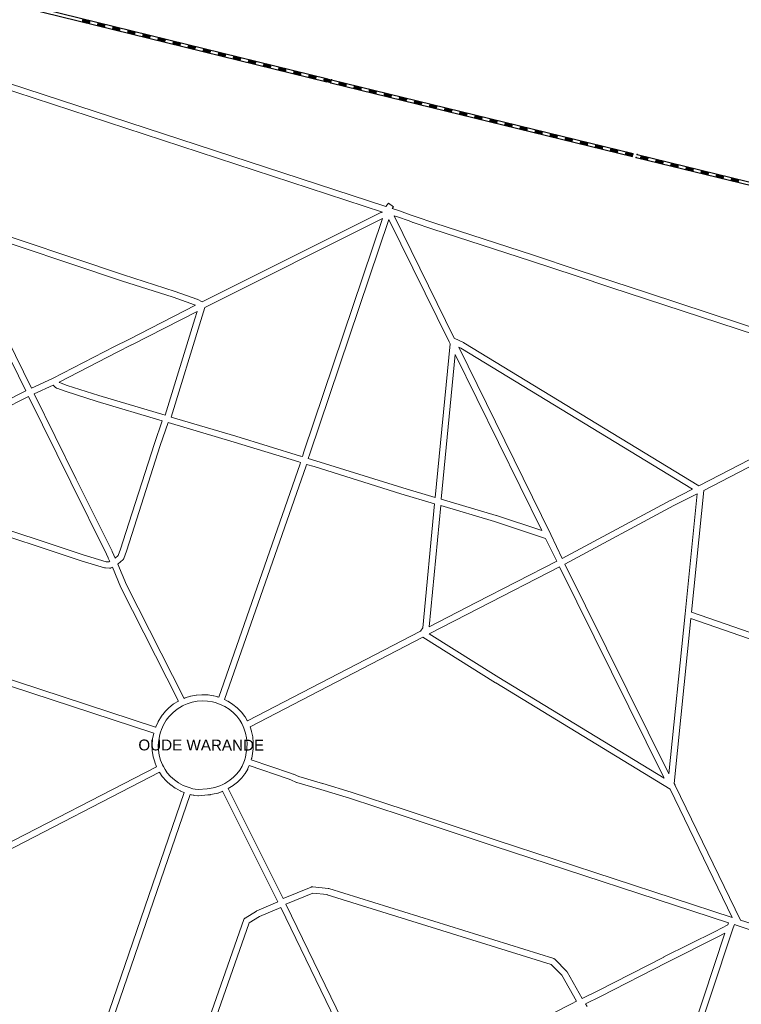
# Model space of a CAD drawing. Header units: metres. Extents: x 123819 to 142731, y 393440 to 405763.
# Tile 100 of 256: x 130306 to 130771, y 397099 to 397733. Entities that reach past the tile are written whole.
import ezdxf
from ezdxf.enums import TextEntityAlignment as Align

# ---------------------------------------------------------------- set-up
doc = ezdxf.new("R2010")
doc.units = ezdxf.units.M
doc.header["$MEASUREMENT"] = 0
for name, color, linetype, lineweight in [('gs-anno-wegen algemeen tekst', 7, 'Continuous', 0), ('gs-knt-paden', 7, 'Continuous', 0), ('gs-knt-spoorlijn', 7, 'Continuous', 30)]:
    doc.layers.add(name, color=color, linetype=linetype, lineweight=lineweight)
doc.styles.add('Style-Arial', font='arial.ttf')

msp = doc.modelspace()

# ---------------------------------------------------------------- linework, layer by layer
at = {"layer": 'gs-knt-paden', "color": 7, "linetype": 'Continuous', "flags": 128}
msp.add_lwpolyline([(130221.94, 397716.76), (130541.81, 397612.22), (130543.57, 397614.53, -0.374904), (130543.59, 397614.53), (130546.77, 397612.1, -0.384659), (130546.77, 397612.09), (130545.87, 397610.91), (130550.54, 397609.43), (130550.6, 397609.41), (130558.14, 397606.76), (130558.2, 397606.74), (130560.69, 397605.77), (130573.33, 397601.57), (130636.2, 397581.23), (130636.22, 397581.22), (130665.67, 397571.38), (130688.06, 397563.97), (130710.33, 397556.69), (130828.89, 397517.76)], format="xyb", dxfattribs=at)
for points in [[(130274.29, 397601.25), (130372.88, 397568.33), (130406.21, 397557.65), (130406.26, 397557.63), (130420.11, 397552.72), (130420.2, 397552.69), (130420.28, 397552.65), (130420.37, 397552.61), (130423.59, 397550.93), (130538.68, 397608.43), (130538.77, 397608.47), (130538.86, 397608.5), (130538.95, 397608.54), (130539.03, 397608.56), (130539.13, 397608.59), (130539.62, 397608.7), (130220.78, 397712.91)], [(130425.25, 397547.27), (130422.75, 397538.87), (130422.74, 397538.85), (130403.66, 397476.75), (130445.3, 397464.35), (130445.31, 397464.34), (130486.95, 397451.65), (130487, 397451.63), (130487.05, 397451.62), (130488.08, 397451.24), (130488.99, 397454.32), (130489.01, 397454.39), (130539.77, 397604.47), (130425.25, 397547.27)], [(130492.83, 397453.14), (130491.91, 397450.01), (130496.72, 397448.66), (130496.78, 397448.65), (130552.75, 397431.16), (130573.61, 397425.01), (130583.2, 397523.88), (130582.6, 397525.1), (130543.85, 397603.99), (130492.83, 397453.15), (130492.83, 397453.14), (130492.83, 397453.14)], [(130547.2, 397606.27), (130585.9, 397527.51), (130591.86, 397524.69), (130591.92, 397524.65), (130591.98, 397524.62), (130592.04, 397524.59), (130743.44, 397432.45), (130743.71, 397432.58), (130872.99, 397499.46)], [(130827.64, 397513.94), (130709.08, 397552.87), (130686.81, 397560.15), (130686.8, 397560.16), (130664.4, 397567.57), (130634.96, 397577.41), (130572.09, 397597.75), (130572.07, 397597.75), (130559.37, 397601.98), (130559.28, 397602.01), (130556.78, 397602.98), (130549.3, 397605.61), (130547.2, 397606.27)], [(130257.27, 397601.07), (130230.12, 397520.69), (130220.44, 397492.05), (130205.28, 397443.88), (130204.48, 397440.21), (130310.03, 397493.66), (130257.27, 397601.07)], [(130261.78, 397601.02), (130313.66, 397495.39), (130327.23, 397501.51), (130367.13, 397522.16), (130367.16, 397522.17), (130376.38, 397526.76), (130419.19, 397548.69), (130418.63, 397548.98), (130404.95, 397553.83), (130371.64, 397564.5), (130371.62, 397564.51), (130273.03, 397597.44), (130261.78, 397601.02)], [(130357.12, 397490.61), (130399.81, 397477.9), (130418.9, 397540.02), (130420.3, 397544.74), (130378.21, 397523.18), (130378.18, 397523.17), (130368.96, 397518.58), (130331.48, 397499.18), (130331.7, 397498.97), (130336.73, 397497.12), (130357.11, 397490.61), (130357.12, 397490.61), (130357.12, 397490.61)], [(130588.75, 397521.71), (130647.99, 397401.13), (130648, 397401.11), (130655.41, 397385.73), (130725.44, 397423.27), (130725.48, 397423.28), (130739.23, 397430.3), (130590.05, 397521.1), (130588.75, 397521.71)], [(130577.54, 397423.85), (130612.97, 397413.41), (130613.04, 397413.39), (130642.27, 397403.67), (130586.58, 397517.02), (130577.54, 397423.85)], [(130366.71, 397387.72), (130367.61, 397385.91), (130369.53, 397387.54), (130370.98, 397391.77), (130374.52, 397402.32), (130392.8, 397459.71), (130392.82, 397459.75), (130397.8, 397474.3), (130355.95, 397486.76), (130355.91, 397486.77), (130335.47, 397493.31), (130335.39, 397493.33), (130329.91, 397495.34), (130329.82, 397495.38), (130329.73, 397495.42), (130329.65, 397495.46), (130329.56, 397495.51), (130329.48, 397495.56), (130329.4, 397495.61), (130329.33, 397495.67), (130329.26, 397495.73), (130329.19, 397495.8), (130327.67, 397497.3), (130315.43, 397491.78), (130342.55, 397436.7), (130365.65, 397390.3), (130365.68, 397390.23), (130365.71, 397390.16), (130366.71, 397387.73), (130366.71, 397387.72), (130366.71, 397387.72)], [(130875.67, 397496.32), (130746.52, 397429.51), (130738.7, 397351.16), (130814.23, 397324.91), (130827.68, 397343.25), (130827.95, 397344.08), (130843.91, 397392.55), (130843.92, 397392.57), (130874.59, 397481.62), (130876.36, 397495.01), (130875.67, 397496.32)], [(130364.19, 397383.75), (130363.08, 397386), (130363.05, 397386.06), (130363.02, 397386.13), (130362.01, 397388.57), (130338.95, 397434.91), (130338.95, 397434.92), (130311.81, 397490.05), (130204.66, 397435.79), (130205.23, 397435.04), (130346.91, 397388.11), (130361.73, 397383.58), (130363.67, 397383.49), (130364.19, 397383.75)], [(130412.6, 397295.93), (130415.98, 397296.98), (130416.05, 397297), (130416.13, 397297.02), (130416.2, 397297.03), (130419.68, 397297.7), (130419.76, 397297.71), (130419.83, 397297.72), (130419.91, 397297.73), (130423.44, 397297.99), (130423.52, 397298), (130423.59, 397298), (130423.67, 397298), (130427.21, 397297.86), (130427.29, 397297.86), (130427.36, 397297.85), (130427.44, 397297.84), (130430.94, 397297.31), (130431.01, 397297.3), (130431.07, 397297.29), (130431.13, 397297.27), (130433.11, 397296.77), (130433.19, 397296.75), (130433.28, 397296.72), (130434.33, 397296.35), (130486.69, 397446.52), (130486.94, 397447.38), (130485.73, 397447.82), (130444.14, 397460.5), (130401.65, 397473.15), (130396.63, 397458.46), (130378.35, 397401.09), (130378.34, 397401.06), (130374.79, 397390.49), (130374.79, 397390.47), (130373.16, 397385.71), (130373.12, 397385.62), (130373.09, 397385.53), (130373.04, 397385.44), (130373, 397385.35), (130372.94, 397385.27), (130372.89, 397385.19), (130372.83, 397385.11), (130372.77, 397385.04), (130372.7, 397384.96), (130372.63, 397384.9), (130372.56, 397384.83), (130369.48, 397382.22), (130369.41, 397382.16), (130369.36, 397382.12), (130374.88, 397368.67), (130411.91, 397295.64), (130412.59, 397295.93), (130412.59, 397295.93), (130412.6, 397295.93)], [(130565.62, 397341.11), (130573.22, 397420.93), (130551.6, 397427.31), (130551.57, 397427.32), (130495.61, 397444.8), (130490.77, 397446.15), (130490.53, 397445.34), (130490.5, 397445.24), (130438.06, 397294.83), (130439.97, 397293.93), (130440.05, 397293.89), (130440.12, 397293.85), (130440.19, 397293.81), (130443.17, 397291.92), (130443.23, 397291.88), (130443.3, 397291.84), (130443.36, 397291.79), (130446.1, 397289.57), (130446.16, 397289.53), (130446.22, 397289.48), (130446.27, 397289.42), (130448.75, 397286.91), (130448.8, 397286.86), (130448.85, 397286.8), (130448.9, 397286.74), (130451.08, 397283.97), (130451.13, 397283.9), (130451.18, 397283.82), (130451.23, 397283.75), (130452.63, 397281.4), (130452.66, 397281.34), (130452.69, 397281.28), (130452.72, 397281.22), (130452.78, 397281.09), (130564.25, 397338.84), (130565.62, 397341.1), (130565.62, 397341.11)], [(130274.36, 397316.12), (130393.62, 397277.07), (130393.62, 397277.09), (130393.65, 397277.16), (130393.68, 397277.23), (130395.17, 397280.48), (130395.21, 397280.54), (130395.24, 397280.61), (130395.28, 397280.68), (130397.12, 397283.73), (130397.16, 397283.79), (130397.2, 397283.85), (130397.24, 397283.9), (130399.05, 397286.31), (130399.09, 397286.37), (130399.14, 397286.42), (130399.5, 397286.84), (130399.54, 397286.88), (130399.57, 397286.92), (130402.05, 397289.49), (130402.1, 397289.54), (130402.16, 397289.6), (130402.22, 397289.64), (130404.97, 397291.92), (130405.03, 397291.97), (130405.09, 397292.02), (130405.15, 397292.06), (130405.22, 397292.1), (130408.27, 397293.92), (130371.26, 397366.92), (130371.23, 397366.99), (130371.19, 397367.07), (130365.85, 397380.09), (130365, 397379.66), (130364.91, 397379.62), (130364.82, 397379.58), (130364.74, 397379.55), (130364.65, 397379.53), (130364.56, 397379.5), (130364.47, 397379.48), (130364.38, 397379.47), (130364.28, 397379.46), (130364.19, 397379.45), (130364.1, 397379.45), (130364, 397379.45), (130361.3, 397379.58), (130361.21, 397379.58), (130361.13, 397379.59), (130361.05, 397379.6), (130360.96, 397379.62), (130360.88, 397379.64), (130360.8, 397379.66), (130345.72, 397384.27), (130345.67, 397384.28), (130203.37, 397431.42)], [(130734.55, 397349.99), (130742.26, 397427.33), (130727.32, 397419.71), (130657.17, 397382.11), (130724.12, 397246.99), (130734.55, 397349.98), (130734.55, 397349.99), (130734.55, 397349.99)], [(130644.75, 397398.6), (130611.8, 397409.56), (130577.15, 397419.77), (130569.72, 397341.67), (130599.99, 397357.36), (130600, 397357.37), (130651.84, 397383.86), (130644.75, 397398.6)], [(130720.54, 397245.17), (130653.61, 397380.25), (130601.84, 397353.79), (130569.73, 397337.15), (130614.67, 397309.1), (130721.01, 397244.31), (130720.54, 397245.16), (130720.54, 397245.16), (130720.54, 397245.17)], [(130811.75, 397321.52), (130738.29, 397347.05), (130727.53, 397240.76), (130728.14, 397239.65), (130728.16, 397239.61), (130728.19, 397239.56), (130770.2, 397152.91), (130777.75, 397150.44)], [(130612.55, 397305.69), (130565.58, 397335), (130454.42, 397277.41), (130455.38, 397274.49), (130455.41, 397274.42), (130455.43, 397274.35), (130455.44, 397274.27), (130456.16, 397270.84), (130456.18, 397270.76), (130456.19, 397270.69), (130456.2, 397270.61), (130456.52, 397267.12), (130456.52, 397267.04), (130456.53, 397266.97), (130456.53, 397266.89), (130456.45, 397263.39), (130456.45, 397263.29), (130456.44, 397263.2), (130456.42, 397263.11), (130455.46, 397257.1), (130455.45, 397257.01), (130455.43, 397256.92), (130455.4, 397256.83), (130455.19, 397256.15), (130480.37, 397247.56), (130480.45, 397247.54), (130482.19, 397246.86), (130482.25, 397246.84), (130482.3, 397246.82), (130485.76, 397245.24), (130501.14, 397240.89), (130501.19, 397240.88), (130519.58, 397235.18), (130519.61, 397235.17), (130553.57, 397224.08), (130553.58, 397224.08), (130612.78, 397204.36), (130764.89, 397154.65), (130724.83, 397237.27), (130612.57, 397305.67), (130612.56, 397305.68), (130612.55, 397305.69), (130612.55, 397305.69)], [(130288.23, 397197.07), (130394.23, 397251.62), (130393.09, 397254.46), (130393.06, 397254.53), (130393.04, 397254.6), (130393.02, 397254.68), (130392.08, 397258.07), (130392.06, 397258.14), (130392.05, 397258.22), (130392.04, 397258.29), (130391.49, 397261.77), (130391.48, 397261.85), (130391.48, 397261.92), (130391.47, 397262), (130391.33, 397265.51), (130391.33, 397265.59), (130391.33, 397265.67), (130391.33, 397265.74), (130391.59, 397269.25), (130391.6, 397269.34), (130391.61, 397269.42), (130391.62, 397269.51), (130392.39, 397273.25), (130273.75, 397312.09)], [(130426.94, 397293.85), (130423.63, 397293.98), (130420.32, 397293.73), (130417.06, 397293.11), (130413.89, 397292.12), (130411.78, 397291.19), (130410.87, 397290.79), (130407.41, 397288.73), (130404.87, 397286.62), (130402.51, 397284.17), (130402.22, 397283.84), (130400.51, 397281.57), (130398.78, 397278.69), (130397.38, 397275.66), (130396.8, 397273.91), (130396.33, 397272.48), (130395.59, 397268.83), (130395.35, 397265.56), (130395.48, 397262.28), (130395.99, 397259.02), (130396.86, 397255.85), (130398.09, 397252.8), (130398.68, 397251.69), (130399.66, 397249.89), (130401.1, 397247.77), (130403.28, 397245.32), (130405.74, 397243.12), (130408.43, 397241.22), (130411.3, 397239.64), (130415.2, 397238.15), (130417.59, 397237.47), (130418.98, 397237.17), (130421.07, 397236.93), (130426.84, 397237.43), (130428.36, 397237.62), (130431.72, 397238.23), (130432.49, 397238.42), (130434.88, 397239.34), (130436.82, 397240.26), (130438.09, 397240.87), (130441.34, 397242.87), (130443.75, 397244.8), (130445.91, 397247.01), (130447.8, 397249.45), (130449.36, 397252.09), (130450.81, 397255.56), (130451.52, 397257.87), (130452.43, 397263.61), (130452.5, 397266.87), (130452.2, 397270.13), (130451.53, 397273.34), (130450.5, 397276.45), (130450.02, 397277.49), (130449.12, 397279.43), (130447.84, 397281.59), (130445.81, 397284.17), (130443.49, 397286.52), (130440.92, 397288.59), (130438.14, 397290.35), (130434.8, 397291.92), (130432.03, 397292.9), (130430.24, 397293.35), (130426.95, 397293.85), (130426.95, 397293.85), (130426.94, 397293.85)], [(130396.17, 397247.9), (130396.08, 397248.05), (130290.42, 397193.68)], [(130305.23, 396924.07), (130412.04, 397235.06), (130409.73, 397235.94), (130409.65, 397235.97), (130409.57, 397236.01), (130409.49, 397236.05), (130406.4, 397237.75), (130406.33, 397237.79), (130406.27, 397237.83), (130406.2, 397237.87), (130403.33, 397239.91), (130403.27, 397239.95), (130403.21, 397240), (130403.15, 397240.05), (130400.52, 397242.4), (130400.46, 397242.45), (130400.41, 397242.5), (130400.36, 397242.56), (130398.01, 397245.19), (130397.96, 397245.26), (130397.9, 397245.33), (130397.85, 397245.4), (130396.28, 397247.72), (130396.24, 397247.77), (130396.2, 397247.83), (130396.17, 397247.89), (130396.17, 397247.89), (130396.17, 397247.9)], [(130479.04, 397243.77), (130453.83, 397252.37), (130453.02, 397250.41), (130452.98, 397250.32), (130452.94, 397250.24), (130452.89, 397250.16), (130451.19, 397247.3), (130451.15, 397247.23), (130451.1, 397247.16), (130451.06, 397247.1), (130449.02, 397244.46), (130448.97, 397244.4), (130448.92, 397244.33), (130448.87, 397244.28), (130446.53, 397241.9), (130446.48, 397241.84), (130446.42, 397241.79), (130446.36, 397241.74), (130443.76, 397239.66), (130443.69, 397239.61), (130443.62, 397239.56), (130443.56, 397239.52), (130440.37, 397237.55), (130475.77, 397166.74), (130493.83, 397174.19), (130493.92, 397174.23), (130494, 397174.25), (130494.09, 397174.28), (130494.18, 397174.3), (130494.27, 397174.32), (130494.36, 397174.33), (130494.45, 397174.34), (130494.54, 397174.34), (130494.63, 397174.34), (130494.73, 397174.34), (130494.82, 397174.33), (130504.76, 397173.24), (130504.86, 397173.23), (130504.95, 397173.21), (130505.05, 397173.19), (130505.14, 397173.16), (130650, 397128.09), (130650.09, 397128.06), (130650.17, 397128.03), (130650.26, 397127.99), (130650.34, 397127.95), (130650.42, 397127.9), (130650.5, 397127.86), (130650.57, 397127.81), (130650.64, 397127.75), (130650.71, 397127.69), (130650.78, 397127.63), (130650.85, 397127.57), (130658.2, 397120), (130658.25, 397119.94), (130658.31, 397119.88), (130658.36, 397119.81), (130658.41, 397119.74), (130658.45, 397119.67), (130658.5, 397119.6), (130668.27, 397102.52), (130678.26, 397107.39), (130720.9, 397129.13), (130720.91, 397129.14), (130753.84, 397145.63), (130762.02, 397149.86), (130762.47, 397151.21), (130611.53, 397200.54), (130611.52, 397200.55), (130552.31, 397220.26), (130518.38, 397231.34), (130500.02, 397237.03), (130484.52, 397241.41), (130484.45, 397241.43), (130484.38, 397241.46), (130484.3, 397241.48), (130484.23, 397241.52), (130480.69, 397243.13), (130479.04, 397243.77), (130479.04, 397243.77)], [(130395.67, 396997.05), (130450.39, 397153.17), (130450.42, 397153.26), (130450.46, 397153.35), (130450.5, 397153.44), (130450.55, 397153.52), (130450.6, 397153.61), (130450.66, 397153.69), (130450.72, 397153.76), (130450.78, 397153.84), (130450.85, 397153.91), (130450.92, 397153.98), (130450.99, 397154.04), (130451.07, 397154.1), (130451.15, 397154.16), (130451.23, 397154.22), (130458.58, 397158.72), (130458.65, 397158.76), (130458.71, 397158.8), (130458.78, 397158.83), (130458.85, 397158.86), (130472.35, 397164.58), (130436.76, 397235.79), (130436.53, 397235.68), (130436.46, 397235.65), (130436.4, 397235.62), (130433.82, 397234.62), (130433.74, 397234.59), (130433.66, 397234.57), (130433.57, 397234.55), (130432.61, 397234.31), (130432.56, 397234.3), (130432.5, 397234.29), (130429.02, 397233.66), (130428.97, 397233.65), (130428.92, 397233.64), (130427.31, 397233.44), (130427.23, 397233.43), (130421.21, 397232.9), (130421.13, 397232.9), (130421.05, 397232.9), (130420.97, 397232.9), (130420.89, 397232.9), (130420.81, 397232.91), (130418.42, 397233.19), (130418.36, 397233.2), (130418.29, 397233.21), (130418.23, 397233.22), (130416.68, 397233.56), (130416.62, 397233.57), (130416.56, 397233.59), (130415.85, 397233.79), (130309.05, 396922.8)], [(130504.13, 397169.27), (130494.89, 397170.28), (130477.55, 397163.13), (130538.88, 397036.84), (130559.03, 397046.97), (130612.96, 397074.37), (130661.42, 397098.94), (130664.69, 397100.69), (130655.13, 397117.38), (130648.32, 397124.4), (130504.13, 397169.26), (130504.13, 397169.27)], [(130399.22, 396989.57), (130407.98, 396971.1), (130502.28, 397018.61), (130502.29, 397018.62), (130535.28, 397035.04), (130474.13, 397160.97), (130460.55, 397155.22), (130453.94, 397151.16), (130399.56, 396995.99), (130399.22, 396989.58), (130399.22, 396989.57)], [(130777.58, 396999.27), (130821, 397131.95), (130776.5, 397146.62), (130768.14, 397149.36), (130766.29, 397149.96), (130765.58, 397147.82), (130736.39, 397059.98)], [(130732.58, 397061.26), (130760.2, 397144.39), (130755.68, 397142.05), (130755.65, 397142.04), (130722.72, 397125.55), (130680.07, 397103.8), (130680.04, 397103.78), (130670.33, 397099.05), (130671.39, 397097.31)]]:
    msp.add_lwpolyline(points, dxfattribs=at)
at = {"layer": 'gs-knt-spoorlijn', "color": 7, "linetype": 'Continuous'}
for p, q in [((130310.17, 397742.05), (130504.44, 397694.53)), ((130309.69, 397740.1), (130503.96, 397692.59)), ((130346.18, 397731.37), (130351.04, 397730.19)), ((130346.23, 397731.57), (130351.08, 397730.38)), ((130346.27, 397731.76), (130351.13, 397730.57)), ((130346.32, 397731.96), (130351.18, 397730.77)), ((130346.37, 397732.15), (130351.23, 397730.96)), ((130346.42, 397732.35), (130351.27, 397731.16)), ((130346.46, 397732.54), (130351.32, 397731.35)), ((130346.51, 397732.73), (130351.37, 397731.55)), ((130346.56, 397732.93), (130351.42, 397731.74)), ((130355.99, 397729.39), (130360.84, 397728.2)), ((130356.03, 397729.58), (130360.89, 397728.39)), ((130356.08, 397729.78), (130360.94, 397728.59)), ((130356.13, 397729.97), (130360.99, 397728.78)), ((130356.18, 397730.16), (130361.03, 397728.98)), ((130356.22, 397730.36), (130361.08, 397729.17)), ((130356.27, 397730.55), (130361.13, 397729.36)), ((130355.89, 397729), (130360.75, 397727.81)), ((130355.94, 397729.19), (130360.8, 397728)), ((130365.61, 397726.62), (130370.46, 397725.43)), ((130365.65, 397726.82), (130370.51, 397725.63)), ((130365.7, 397727.01), (130370.56, 397725.82)), ((130365.75, 397727.21), (130370.6, 397726.02)), ((130365.8, 397727.4), (130370.65, 397726.21)), ((130365.84, 397727.59), (130370.7, 397726.41)), ((130365.89, 397727.79), (130370.75, 397726.6)), ((130365.94, 397727.98), (130370.8, 397726.79)), ((130365.99, 397728.18), (130370.84, 397726.99)), ((130375.32, 397724.25), (130380.18, 397723.06)), ((130375.37, 397724.44), (130380.22, 397723.25)), ((130375.41, 397724.64), (130380.27, 397723.45)), ((130375.46, 397724.83), (130380.32, 397723.64)), ((130375.51, 397725.02), (130380.37, 397723.84)), ((130375.56, 397725.22), (130380.41, 397724.03)), ((130375.6, 397725.41), (130380.46, 397724.22)), ((130375.65, 397725.61), (130380.51, 397724.42)), ((130375.7, 397725.8), (130380.56, 397724.61)), ((130385.32, 397723.04), (130390.17, 397721.85)), ((130385.37, 397723.23), (130390.22, 397722.04)), ((130385.41, 397723.43), (130390.27, 397722.24)), ((130385.03, 397721.87), (130389.89, 397720.68)), ((130385.08, 397722.07), (130389.94, 397720.88)), ((130385.13, 397722.26), (130389.98, 397721.07)), ((130385.18, 397722.45), (130390.03, 397721.27)), ((130385.22, 397722.65), (130390.08, 397721.46)), ((130385.27, 397722.84), (130390.13, 397721.65)), ((130394.75, 397719.5), (130399.6, 397718.31)), ((130394.79, 397719.69), (130399.65, 397718.5)), ((130394.84, 397719.88), (130399.7, 397718.7)), ((130394.89, 397720.08), (130399.75, 397718.89)), ((130394.94, 397720.27), (130399.79, 397719.08)), ((130394.98, 397720.47), (130399.84, 397719.28)), ((130395.03, 397720.66), (130399.89, 397719.47)), ((130395.08, 397720.86), (130399.94, 397719.67)), ((130395.13, 397721.05), (130399.98, 397719.86)), ((130404.46, 397717.12), (130409.32, 397715.93)), ((130404.51, 397717.31), (130409.36, 397716.13)), ((130404.56, 397717.51), (130409.41, 397716.32)), ((130404.6, 397717.7), (130409.46, 397716.51)), ((130404.65, 397717.9), (130409.51, 397716.71)), ((130404.7, 397718.09), (130409.55, 397716.9)), ((130404.75, 397718.29), (130409.6, 397717.1)), ((130404.79, 397718.48), (130409.65, 397717.29)), ((130404.84, 397718.67), (130409.7, 397717.49)), ((130414.17, 397714.74), (130419.03, 397713.56)), ((130414.22, 397714.94), (130419.08, 397713.75)), ((130414.27, 397715.13), (130419.13, 397713.94)), ((130414.32, 397715.33), (130419.17, 397714.14)), ((130414.36, 397715.52), (130419.22, 397714.33)), ((130414.41, 397715.72), (130419.27, 397714.53)), ((130414.46, 397715.91), (130419.32, 397714.72)), ((130414.51, 397716.1), (130419.36, 397714.92)), ((130414.55, 397716.3), (130419.41, 397715.11)), ((130423.89, 397712.37), (130428.74, 397711.18)), ((130423.94, 397712.56), (130428.79, 397711.37)), ((130423.98, 397712.76), (130428.84, 397711.57)), ((130424.03, 397712.95), (130428.89, 397711.76)), ((130424.08, 397713.15), (130428.93, 397711.96)), ((130424.13, 397713.34), (130428.98, 397712.15)), ((130424.17, 397713.53), (130429.03, 397712.35)), ((130424.22, 397713.73), (130429.08, 397712.54)), ((130424.27, 397713.92), (130429.12, 397712.73)), ((130433.7, 397710.38), (130438.55, 397709.19)), ((130433.74, 397710.58), (130438.6, 397709.39)), ((130433.79, 397710.77), (130438.65, 397709.58)), ((130433.84, 397710.96), (130438.7, 397709.78)), ((130433.89, 397711.16), (130438.74, 397709.97)), ((130433.93, 397711.35), (130438.79, 397710.16)), ((130433.98, 397711.55), (130438.84, 397710.36)), ((130433.6, 397709.99), (130438.46, 397708.8)), ((130433.65, 397710.19), (130438.51, 397709)), ((130443.32, 397707.62), (130448.17, 397706.43)), ((130443.36, 397707.81), (130448.22, 397706.62)), ((130443.41, 397708), (130448.27, 397706.82)), ((130443.46, 397708.2), (130448.31, 397707.01)), ((130443.51, 397708.39), (130448.36, 397707.21)), ((130443.55, 397708.59), (130448.41, 397707.4)), ((130443.6, 397708.78), (130448.46, 397707.59)), ((130443.65, 397708.98), (130448.5, 397707.79)), ((130443.7, 397709.17), (130448.55, 397707.98)), ((130453.03, 397705.24), (130457.89, 397704.05)), ((130453.08, 397705.43), (130457.93, 397704.25)), ((130453.12, 397705.63), (130457.98, 397704.44)), ((130453.17, 397705.82), (130458.03, 397704.64)), ((130453.22, 397706.02), (130458.08, 397704.83)), ((130453.27, 397706.21), (130458.12, 397705.02)), ((130453.31, 397706.41), (130458.17, 397705.22)), ((130453.36, 397706.6), (130458.22, 397705.41)), ((130453.41, 397706.79), (130458.27, 397705.61)), ((130463.03, 397704.03), (130467.88, 397702.84)), ((130463.08, 397704.22), (130467.93, 397703.04)), ((130463.12, 397704.42), (130467.98, 397703.23)), ((130462.74, 397702.86), (130467.6, 397701.68)), ((130462.79, 397703.06), (130467.65, 397701.87)), ((130462.84, 397703.25), (130467.69, 397702.07)), ((130462.88, 397703.45), (130467.74, 397702.26)), ((130462.93, 397703.64), (130467.79, 397702.45)), ((130462.98, 397703.84), (130467.84, 397702.65)), ((130472.46, 397700.49), (130477.31, 397699.3)), ((130472.5, 397700.68), (130477.36, 397699.5)), ((130472.55, 397700.88), (130477.41, 397699.69)), ((130472.6, 397701.07), (130477.46, 397699.88)), ((130472.65, 397701.27), (130477.5, 397700.08)), ((130472.69, 397701.46), (130477.55, 397700.27)), ((130472.74, 397701.65), (130477.6, 397700.47)), ((130472.79, 397701.85), (130477.65, 397700.66)), ((130472.84, 397702.04), (130477.69, 397700.86)), ((130482.17, 397698.11), (130487.03, 397696.93)), ((130482.22, 397698.31), (130487.07, 397697.12)), ((130482.26, 397698.5), (130487.12, 397697.31)), ((130482.31, 397698.7), (130487.17, 397697.51)), ((130482.36, 397698.89), (130487.22, 397697.7)), ((130482.41, 397699.08), (130487.26, 397697.9)), ((130482.45, 397699.28), (130487.31, 397698.09)), ((130482.5, 397699.47), (130487.36, 397698.29)), ((130482.55, 397699.67), (130487.41, 397698.48)), ((130491.88, 397695.74), (130496.74, 397694.55)), ((130491.93, 397695.93), (130496.79, 397694.74)), ((130491.98, 397696.13), (130496.84, 397694.94)), ((130492.03, 397696.32), (130496.88, 397695.13)), ((130492.07, 397696.51), (130496.93, 397695.33)), ((130492.12, 397696.71), (130496.98, 397695.52)), ((130492.17, 397696.9), (130497.03, 397695.72)), ((130492.22, 397697.1), (130497.07, 397695.91)), ((130492.26, 397697.29), (130497.12, 397696.1)), ((130501.6, 397693.36), (130506.45, 397692.17)), ((130501.64, 397693.56), (130506.5, 397692.37)), ((130501.69, 397693.75), (130506.55, 397692.56)), ((130501.74, 397693.94), (130506.6, 397692.76)), ((130501.79, 397694.14), (130506.64, 397692.95)), ((130501.83, 397694.33), (130506.69, 397693.15)), ((130501.88, 397694.53), (130506.74, 397693.34)), ((130501.93, 397694.72), (130506.79, 397693.53)), ((130501.98, 397694.92), (130506.83, 397693.73)), ((130506.39, 397692), (130700.66, 397644.48)), ((130506.87, 397693.94), (130701.14, 397646.42)), ((130511.41, 397691.37), (130516.26, 397690.19)), ((130511.45, 397691.57), (130516.31, 397690.38)), ((130511.5, 397691.76), (130516.36, 397690.58)), ((130511.55, 397691.96), (130516.41, 397690.77)), ((130511.6, 397692.15), (130516.45, 397690.96)), ((130511.64, 397692.35), (130516.5, 397691.16)), ((130511.69, 397692.54), (130516.55, 397691.35)), ((130511.31, 397690.99), (130516.17, 397689.8)), ((130511.36, 397691.18), (130516.22, 397689.99)), ((130521.02, 397688.61), (130525.88, 397687.42)), ((130521.07, 397688.8), (130525.93, 397687.62)), ((130521.12, 397689), (130525.98, 397687.81)), ((130521.17, 397689.19), (130526.02, 397688.01)), ((130521.21, 397689.39), (130526.07, 397688.2)), ((130521.26, 397689.58), (130526.12, 397688.39)), ((130521.31, 397689.78), (130526.17, 397688.59)), ((130521.36, 397689.97), (130526.21, 397688.78)), ((130521.4, 397690.16), (130526.26, 397688.98)), ((130530.74, 397686.23), (130535.6, 397685.05)), ((130530.79, 397686.43), (130535.64, 397685.24)), ((130530.83, 397686.62), (130535.69, 397685.44)), ((130530.88, 397686.82), (130535.74, 397685.63)), ((130530.93, 397687.01), (130535.79, 397685.82)), ((130530.98, 397687.21), (130535.83, 397686.02)), ((130531.02, 397687.4), (130535.88, 397686.21)), ((130531.07, 397687.59), (130535.93, 397686.41)), ((130531.12, 397687.79), (130535.98, 397686.6)), ((130540.74, 397685.02), (130545.59, 397683.84)), ((130540.78, 397685.22), (130545.64, 397684.03)), ((130540.83, 397685.41), (130545.69, 397684.22)), ((130540.45, 397683.86), (130545.31, 397682.67)), ((130540.5, 397684.05), (130545.36, 397682.87)), ((130540.55, 397684.25), (130545.4, 397683.06)), ((130540.59, 397684.44), (130545.45, 397683.25)), ((130540.64, 397684.64), (130545.5, 397683.45)), ((130540.69, 397684.83), (130545.55, 397683.64)), ((130550.17, 397681.48), (130555.02, 397680.3)), ((130550.21, 397681.68), (130555.07, 397680.49)), ((130550.26, 397681.87), (130555.12, 397680.68)), ((130550.31, 397682.07), (130555.17, 397680.88)), ((130550.36, 397682.26), (130555.21, 397681.07)), ((130550.4, 397682.45), (130555.26, 397681.27)), ((130550.45, 397682.65), (130555.31, 397681.46)), ((130550.5, 397682.84), (130555.36, 397681.65)), ((130550.55, 397683.04), (130555.4, 397681.85)), ((130559.88, 397679.11), (130564.74, 397677.92)), ((130559.93, 397679.3), (130564.78, 397678.11)), ((130559.97, 397679.5), (130564.83, 397678.31)), ((130560.02, 397679.69), (130564.88, 397678.5)), ((130560.07, 397679.88), (130564.93, 397678.7)), ((130560.12, 397680.08), (130564.97, 397678.89)), ((130560.16, 397680.27), (130565.02, 397679.08)), ((130560.21, 397680.47), (130565.07, 397679.28)), ((130560.26, 397680.66), (130565.12, 397679.47)), ((130569.59, 397676.73), (130574.45, 397675.54)), ((130569.64, 397676.93), (130574.5, 397675.74)), ((130569.69, 397677.12), (130574.54, 397675.93)), ((130569.74, 397677.31), (130574.59, 397676.13)), ((130569.78, 397677.51), (130574.64, 397676.32)), ((130569.83, 397677.7), (130574.69, 397676.51)), ((130569.88, 397677.9), (130574.73, 397676.71)), ((130569.93, 397678.09), (130574.78, 397676.9)), ((130569.97, 397678.29), (130574.83, 397677.1)), ((130579.31, 397674.36), (130584.16, 397673.17)), ((130579.35, 397674.55), (130584.21, 397673.36)), ((130579.4, 397674.74), (130584.26, 397673.56)), ((130579.45, 397674.94), (130584.31, 397673.75)), ((130579.5, 397675.13), (130584.35, 397673.94)), ((130579.54, 397675.33), (130584.4, 397674.14)), ((130579.59, 397675.52), (130584.45, 397674.33)), ((130579.64, 397675.72), (130584.5, 397674.53)), ((130579.69, 397675.91), (130584.54, 397674.72)), ((130589.12, 397672.37), (130593.97, 397671.18)), ((130589.16, 397672.56), (130594.02, 397671.37)), ((130589.21, 397672.76), (130594.07, 397671.57)), ((130589.26, 397672.95), (130594.11, 397671.76)), ((130589.31, 397673.15), (130594.16, 397671.96)), ((130589.35, 397673.34), (130594.21, 397672.15)), ((130589.4, 397673.53), (130594.26, 397672.35)), ((130589.02, 397671.98), (130593.88, 397670.79)), ((130589.07, 397672.17), (130593.92, 397670.99)), ((130598.73, 397669.6), (130603.59, 397668.42)), ((130598.78, 397669.8), (130603.64, 397668.61)), ((130598.83, 397669.99), (130603.69, 397668.8)), ((130598.88, 397670.19), (130603.73, 397669)), ((130598.92, 397670.38), (130603.78, 397669.19)), ((130598.97, 397670.58), (130603.83, 397669.39)), ((130599.02, 397670.77), (130603.88, 397669.58)), ((130599.07, 397670.96), (130603.92, 397669.78)), ((130599.11, 397671.16), (130603.97, 397669.97)), ((130608.45, 397667.23), (130613.3, 397666.04)), ((130608.5, 397667.42), (130613.35, 397666.23)), ((130608.54, 397667.62), (130613.4, 397666.43)), ((130608.59, 397667.81), (130613.45, 397666.62)), ((130608.64, 397668.01), (130613.49, 397666.82)), ((130608.69, 397668.2), (130613.54, 397667.01)), ((130608.73, 397668.39), (130613.59, 397667.21)), ((130608.78, 397668.59), (130613.64, 397667.4)), ((130608.83, 397668.78), (130613.68, 397667.59)), ((130618.45, 397666.02), (130623.3, 397664.83)), ((130618.49, 397666.21), (130623.35, 397665.02)), ((130618.54, 397666.41), (130623.4, 397665.22)), ((130618.16, 397664.85), (130623.02, 397663.66)), ((130618.21, 397665.05), (130623.07, 397663.86)), ((130618.26, 397665.24), (130623.11, 397664.05)), ((130618.3, 397665.44), (130623.16, 397664.25)), ((130618.35, 397665.63), (130623.21, 397664.44)), ((130618.4, 397665.82), (130623.26, 397664.64)), ((130627.88, 397662.48), (130632.73, 397661.29)), ((130627.92, 397662.67), (130632.78, 397661.48)), ((130627.97, 397662.87), (130632.83, 397661.68)), ((130628.02, 397663.06), (130632.87, 397661.87)), ((130628.07, 397663.25), (130632.92, 397662.07)), ((130628.11, 397663.45), (130632.97, 397662.26)), ((130628.16, 397663.64), (130633.02, 397662.45)), ((130628.21, 397663.84), (130633.06, 397662.65)), ((130628.26, 397664.03), (130633.11, 397662.84)), ((130637.59, 397660.1), (130642.45, 397658.91)), ((130637.64, 397660.3), (130642.49, 397659.11)), ((130637.68, 397660.49), (130642.54, 397659.3)), ((130637.73, 397660.68), (130642.59, 397659.5)), ((130637.78, 397660.88), (130642.64, 397659.69)), ((130637.83, 397661.07), (130642.68, 397659.88)), ((130637.87, 397661.27), (130642.73, 397660.08)), ((130637.92, 397661.46), (130642.78, 397660.27)), ((130637.97, 397661.66), (130642.83, 397660.47)), ((130647.3, 397657.73), (130652.16, 397656.54)), ((130647.35, 397657.92), (130652.21, 397656.73)), ((130647.4, 397658.11), (130652.25, 397656.93)), ((130647.45, 397658.31), (130652.3, 397657.12)), ((130647.49, 397658.5), (130652.35, 397657.31)), ((130647.54, 397658.7), (130652.4, 397657.51)), ((130647.59, 397658.89), (130652.44, 397657.7)), ((130647.64, 397659.09), (130652.49, 397657.9)), ((130647.68, 397659.28), (130652.54, 397658.09)), ((130657.02, 397655.35), (130661.87, 397654.16)), ((130657.06, 397655.54), (130661.92, 397654.36)), ((130657.11, 397655.74), (130661.97, 397654.55)), ((130657.16, 397655.93), (130662.02, 397654.74)), ((130657.21, 397656.13), (130662.06, 397654.94)), ((130657.25, 397656.32), (130662.11, 397655.13)), ((130657.3, 397656.52), (130662.16, 397655.33)), ((130657.35, 397656.71), (130662.21, 397655.52)), ((130657.4, 397656.9), (130662.25, 397655.72)), ((130666.82, 397653.36), (130671.68, 397652.17)), ((130666.87, 397653.56), (130671.73, 397652.37)), ((130666.92, 397653.75), (130671.78, 397652.56)), ((130666.97, 397653.94), (130671.82, 397652.76)), ((130667.01, 397654.14), (130671.87, 397652.95)), ((130667.06, 397654.33), (130671.92, 397653.15)), ((130667.11, 397654.53), (130671.97, 397653.34)), ((130666.73, 397652.97), (130671.59, 397651.79)), ((130666.78, 397653.17), (130671.63, 397651.98)), ((130676.44, 397650.6), (130681.3, 397649.41)), ((130676.49, 397650.79), (130681.35, 397649.6)), ((130676.54, 397650.99), (130681.4, 397649.8)), ((130676.59, 397651.18), (130681.44, 397649.99)), ((130676.63, 397651.37), (130681.49, 397650.19)), ((130676.68, 397651.57), (130681.54, 397650.38)), ((130676.73, 397651.76), (130681.59, 397650.58)), ((130676.78, 397651.96), (130681.63, 397650.77)), ((130676.82, 397652.15), (130681.68, 397650.96)), ((130686.16, 397648.22), (130691.01, 397647.03)), ((130686.2, 397648.42), (130691.06, 397647.23)), ((130686.25, 397648.61), (130691.11, 397647.42)), ((130686.3, 397648.8), (130691.16, 397647.62)), ((130686.35, 397649), (130691.2, 397647.81)), ((130686.39, 397649.19), (130691.25, 397648.01)), ((130686.44, 397649.39), (130691.3, 397648.2)), ((130686.49, 397649.58), (130691.35, 397648.39)), ((130686.54, 397649.78), (130691.39, 397648.59)), ((130696.16, 397647.01), (130701.01, 397645.82)), ((130696.2, 397647.21), (130701.06, 397646.02)), ((130696.25, 397647.4), (130701.11, 397646.21)), ((130695.87, 397645.85), (130700.73, 397644.66)), ((130695.92, 397646.04), (130700.78, 397644.85)), ((130695.97, 397646.23), (130700.82, 397645.05)), ((130696.01, 397646.43), (130700.87, 397645.24)), ((130696.06, 397646.62), (130700.92, 397645.44)), ((130696.11, 397646.82), (130700.97, 397645.63)), ((130703.09, 397643.89), (130897.37, 397596.37)), ((130703.57, 397645.83), (130897.84, 397598.31)), ((130705.58, 397643.47), (130710.44, 397642.28)), ((130705.63, 397643.66), (130710.49, 397642.48)), ((130705.68, 397643.86), (130710.54, 397642.67)), ((130705.73, 397644.05), (130710.58, 397642.87)), ((130705.77, 397644.25), (130710.63, 397643.06)), ((130705.82, 397644.44), (130710.68, 397643.25)), ((130705.87, 397644.64), (130710.73, 397643.45)), ((130705.92, 397644.83), (130710.77, 397643.64)), ((130705.96, 397645.02), (130710.82, 397643.84)), ((130715.3, 397641.09), (130720.16, 397639.91)), ((130715.35, 397641.29), (130720.2, 397640.1)), ((130715.39, 397641.48), (130720.25, 397640.3)), ((130715.44, 397641.68), (130720.3, 397640.49)), ((130715.49, 397641.87), (130720.35, 397640.68)), ((130715.54, 397642.07), (130720.39, 397640.88)), ((130715.58, 397642.26), (130720.44, 397641.07)), ((130715.63, 397642.45), (130720.49, 397641.27)), ((130715.68, 397642.65), (130720.54, 397641.46)), ((130725.01, 397638.72), (130729.87, 397637.53)), ((130725.06, 397638.91), (130729.92, 397637.73)), ((130725.11, 397639.11), (130729.96, 397637.92)), ((130725.15, 397639.3), (130730.01, 397638.11)), ((130725.2, 397639.5), (130730.06, 397638.31)), ((130725.25, 397639.69), (130730.11, 397638.5)), ((130725.3, 397639.88), (130730.15, 397638.7)), ((130725.34, 397640.08), (130730.2, 397638.89)), ((130725.39, 397640.27), (130730.25, 397639.09)), ((130734.73, 397636.34), (130739.58, 397635.16)), ((130734.77, 397636.54), (130739.63, 397635.35)), ((130734.82, 397636.73), (130739.68, 397635.54)), ((130734.87, 397636.93), (130739.73, 397635.74)), ((130734.92, 397637.12), (130739.77, 397635.93)), ((130734.96, 397637.31), (130739.82, 397636.13)), ((130735.01, 397637.51), (130739.87, 397636.32)), ((130735.06, 397637.7), (130739.92, 397636.52)), ((130735.11, 397637.9), (130739.96, 397636.71)), ((130744.53, 397634.36), (130749.39, 397633.17)), ((130744.58, 397634.55), (130749.44, 397633.36)), ((130744.63, 397634.74), (130749.49, 397633.56)), ((130744.68, 397634.94), (130749.53, 397633.75)), ((130744.72, 397635.13), (130749.58, 397633.95)), ((130744.77, 397635.33), (130749.63, 397634.14)), ((130744.82, 397635.52), (130749.68, 397634.33)), ((130744.44, 397633.97), (130749.3, 397632.78)), ((130744.49, 397634.16), (130749.34, 397632.97)), ((130754.15, 397631.59), (130759.01, 397630.4)), ((130754.2, 397631.79), (130759.06, 397630.6)), ((130754.25, 397631.98), (130759.1, 397630.79)), ((130754.3, 397632.17), (130759.15, 397630.99)), ((130754.34, 397632.37), (130759.2, 397631.18)), ((130754.39, 397632.56), (130759.25, 397631.38)), ((130754.44, 397632.76), (130759.29, 397631.57)), ((130754.49, 397632.95), (130759.34, 397631.76)), ((130754.53, 397633.15), (130759.39, 397631.96)), ((130763.87, 397629.22), (130768.72, 397628.03)), ((130763.91, 397629.41), (130768.77, 397628.22)), ((130763.96, 397629.6), (130768.82, 397628.42)), ((130764.01, 397629.8), (130768.87, 397628.61)), ((130764.06, 397629.99), (130768.91, 397628.81)), ((130764.1, 397630.19), (130768.96, 397629)), ((130764.15, 397630.38), (130769.01, 397629.19)), ((130764.2, 397630.58), (130769.06, 397629.39)), ((130764.25, 397630.77), (130769.1, 397629.58))]:
    msp.add_line(p, q, dxfattribs=at)
for p in [(130506.39, 397692), (130506.87, 397693.94), (130703.09, 397643.89), (130703.57, 397645.83)]:
    msp.add_point(p, dxfattribs=at)

# ---------------------------------------------------------------- texts
at = {"layer": 'gs-anno-wegen algemeen tekst', "color": 7, "style": 'Style-Arial'}
msp.add_text('OUDE WARANDE', height=7, rotation=359.91323, dxfattribs=at).set_placement((130422.99, 397265.58), align=Align.MIDDLE_CENTER)

doc.saveas('drawing.dxf')
